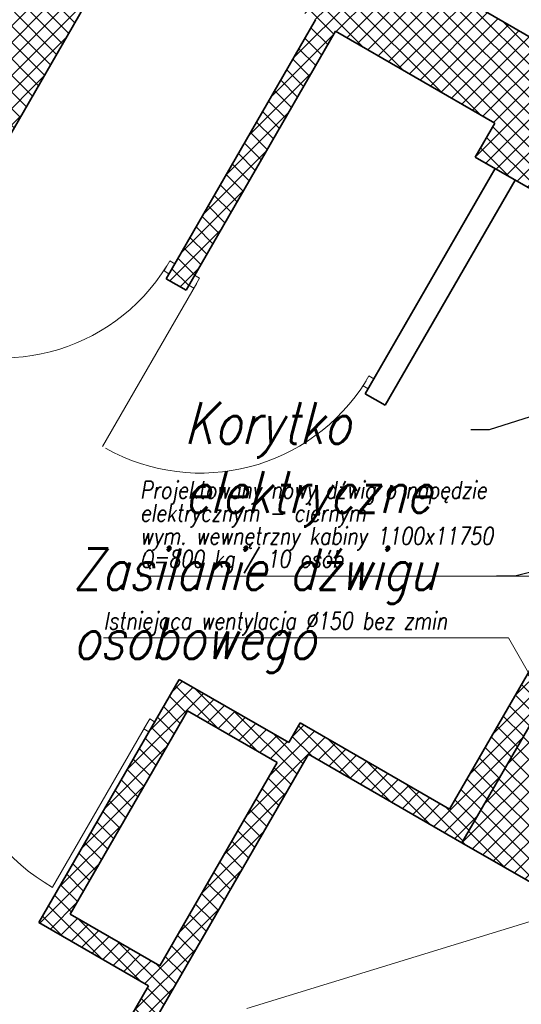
# Model space of a CAD drawing. Header units: millimetres. Extents: x 558 to 24967, y -5755 to 3551.
# Tile 4 of 36: x 22978 to 23196, y 2613 to 3041. Entities that reach past the tile are written whole.
import ezdxf
from ezdxf import colors
from ezdxf.entities.mleader import LeaderData, LeaderLine
from ezdxf.enums import TextEntityAlignment as Align
from ezdxf.math import Vec2, Vec3

# ---------------------------------------------------------------- set-up
doc = ezdxf.new("R2010")
doc.units = ezdxf.units.MM
doc.layers.add('FBThlon- Gniazda wtykowe', color=1, linetype='Continuous')
doc.layers.add('FBThlon- Trasy elek.', color=84, linetype='Continuous')
for name, color, linetype, lineweight in [('K_Grube', 252, 'Continuous', 35), ('K_Kreskowanie', 252, 'Continuous', 5), ('K_Opis_zmienny', 252, 'Continuous', 13), ('K_Stolarka', 252, 'Continuous', 15)]:
    doc.layers.add(name, color=color, linetype=linetype, lineweight=lineweight)
doc.styles.add('FBThlon - uziom opis', font='romans.shx', dxfattribs={"width": 0.8, "oblique": 15})
doc.styles.add('Zwykły 50', font='romans.shx', dxfattribs={"width": 0.8, "oblique": 10, "height": 7.5})

msp = doc.modelspace()

# ---------------------------------------------------------------- hatches: boundary and pattern name
at = {"layer": 'K_Kreskowanie', "ltscale": 5}
h = msp.add_hatch(dxfattribs=at)
h.set_pattern_fill('ANSI37', color=256, scale=1.6)
h.set_pattern_definition([(45, (2962.861, -2454.189), (-3.5921024, 3.5921024), []), (135, (2962.861, -2454.189), (-3.5921024, -3.5921024), [])])
h.paths.add_polyline_path([(23007.059, 3098.317), (22767.559, 2683.491), (22861.955, 2628.991), (22866.955, 2637.651), (22828.85, 2659.651), (22842.85, 2683.9), (22808.209, 2703.9), (22875.301, 2820.107), (22954.976, 2774.107), (22959.976, 2782.767), (22880.301, 2828.767), (23028.709, 3085.817), (23106.652, 3040.817), (23041.652, 2928.234), (23050.312, 2923.234), (23115.312, 3035.817), (23184.594, 2995.817), (23176.094, 2981.095), (23202.075, 2966.095), (23210.575, 2980.817), (23298.909, 2929.817), (23164.909, 2697.722), (23099.957, 2735.222), (23094.957, 2726.562), (23047.326, 2754.062), (22986.326, 2648.407), (23033.957, 2620.907), (22999.457, 2561.151), (22944.898, 2592.651), (22939.898, 2583.991), (23094.05, 2494.991), (23099.05, 2503.651), (23008.118, 2556.151), (23103.618, 2721.562), (23170.302, 2683.062), (23309.302, 2923.817), (23369.923, 2888.817), (23389.923, 2923.458), (23179.479, 3044.958), (23208.979, 3096.053), (23176.07, 3115.053), (23146.57, 3063.958), (23008.872, 3143.458), (22988.872, 3108.817)])
h.paths.add_polyline_path([(23038.957, 2629.567), (22999.986, 2652.067), (23050.986, 2740.402), (23089.957, 2717.902)], flags=16)
h.paths.add_polyline_path([(22803.209, 2695.24), (22829.19, 2680.24), (22820.19, 2664.651), (22794.209, 2679.651)], flags=16)
h = msp.add_hatch(dxfattribs=at)
h.set_pattern_fill('ANSI37', color=256, scale=1.6)
h.set_pattern_definition([(45, (3090.788, 2977.9395), (-3.5921024, 3.5921024), []), (135, (3090.788, 2977.9395), (-3.5921024, -3.5921024), [])])
h.paths.add_polyline_path([(23314.792, 2903.327), (23362.423, 2875.827), (23369.923, 2888.817), (23309.302, 2923.817), (23170.302, 2683.062), (23350.435, 2579.062), (23489.435, 2819.817), (23467.784, 2832.317), (23460.284, 2819.327), (23468.944, 2814.327), (23352.944, 2613.409), (23198.792, 2702.409)])

# ---------------------------------------------------------------- linework, layer by layer
at = {"layer": 'K_Grube', "ltscale": 5}
for p, q in [((22880.301, 2828.767), (23028.709, 3085.817)), ((23179.479, 3044.958), (23389.923, 2923.458)), ((23041.652, 2928.234), (23106.652, 3040.817)), ((23050.312, 2923.234), (23115.312, 3035.817)), ((23115.312, 3035.817), (23184.594, 2995.817)), ((23176.094, 2981.095), (23184.594, 2995.817)), ((23176.094, 2981.095), (23202.075, 2966.095)), ((23128.254, 2878.234), (23184.754, 2976.095)), ((23136.914, 2873.234), (23193.414, 2971.095)), ((23050.312, 2923.234), (23041.652, 2928.234)), ((23164.909, 2697.722), (23298.909, 2929.817)), ((23170.302, 2683.062), (23309.302, 2923.817)), ((23136.914, 2873.234), (23128.254, 2878.234)), ((22986.326, 2648.407), (23047.326, 2754.062)), ((23047.326, 2754.062), (23094.957, 2726.562)), ((22999.986, 2652.067), (23050.986, 2740.402)), ((23050.986, 2740.402), (23089.957, 2717.902)), ((23094.957, 2726.562), (23099.957, 2735.222)), ((23099.957, 2735.222), (23164.909, 2697.722)), ((23008.118, 2556.151), (23103.618, 2721.562)), ((23038.957, 2629.567), (23089.957, 2717.902)), ((23103.618, 2721.562), (23170.302, 2683.062)), ((23350.435, 2579.062), (23170.302, 2683.062)), ((22999.986, 2652.067), (23038.957, 2629.567)), ((22986.326, 2648.407), (23033.957, 2620.907)), ((22999.457, 2561.151), (23033.957, 2620.907))]:
    msp.add_line(p, q, dxfattribs=at)
at = {"layer": 'K_Opis_zmienny'}
for p, q in [((23030.313, 2798.932), (23205.885, 2798.932)), ((23014.467, 2772.059), (23190.511, 2772.059)), ((23190.511, 2772.059), (23226.112, 2709.729)), ((23076.714, 2610.964), (23288.133, 2676.028))]:
    msp.add_line(p, q, dxfattribs=at)
at = {"layer": 'K_Stolarka', "ltscale": 5}
for p, q in [((23043.237, 2935.979), (23040.737, 2931.649)), ((23045.402, 2934.729), (23043.237, 2935.979)), ((23040.737, 2931.649), (23042.902, 2930.399)), ((23056.227, 2928.479), (23053.727, 2924.149)), ((23054.062, 2929.729), (23056.227, 2928.479)), ((23054.977, 2926.314), (23013.977, 2855.3)), ((23053.727, 2924.149), (23051.562, 2925.399)), ((23129.839, 2885.979), (23127.339, 2881.649)), ((23132.004, 2884.729), (23129.839, 2885.979)), ((23127.339, 2881.649), (23129.504, 2880.399)), ((23034.503, 2736.852), (23032.003, 2732.522)), ((23036.668, 2735.602), (23034.503, 2736.852)), ((23033.253, 2734.687), (22992.253, 2663.673)), ((23032.003, 2732.522), (23034.168, 2731.272))]:
    msp.add_line(p, q, dxfattribs=at)
for centre, radius, start, end in [((22970.043, 2978.373), 84.625, 240.73421, 328.22722), ((23056.646, 2928.373), 84.625, 240.73421, 328.22722), ((23034.191, 2737.163), 84.615, 151.76996, 240.28835)]:
    msp.add_arc(centre, radius, start, end, dxfattribs=at)

# ---------------------------------------------------------------- texts
at = {"layer": 'K_Opis_zmienny', "style": 'Zwykły 50', "oblique": 10, "width": 0.8}
for s, p in [('Projektowany nowy dźwig o napędzie', (23030.313, 2836.432)), ('elektrycznym - ciernym', (23030.313, 2826.432)), ('wym. wewnętrzny kabiny 1100x11750', (23030.313, 2816.432)), ('Q=800 kg / 10 osób', (23030.313, 2806.432)), ('Istniejąca wentylacja %%c150 bez zmin', (23014.467, 2779.559))]:
    msp.add_text(s, height=7.5, dxfattribs=at).set_placement(p, align=Align.MIDDLE_LEFT)

# ---------------------------------------------------------------- leaders
at = {"layer": 'FBThlon- Gniazda wtykowe'}
ml = msp.add_multileader_mtext('Standard', dxfattribs=at)
ml.set_content('Zasilanie dźwigu osobowego', style='FBThlon - uziom opis')
ml.set_leader_properties()
ml.build(insert=Vec2(0, 0))
ml.multileader.update_dxf_attribs({"arrow_head_size": 10})
ctx = ml.context
ctx.base_point, ctx.char_height, ctx.arrow_head_size, ctx.plane_origin = Vec3(22999.067, 2798.932), 18, 10, Vec3(23306.182, 2656.529)
notes = []
notes.append((ctx, [(0, (1, 1, 0), (23193.277, 2798.932), (-1, 0), 8, [(0, [(23280.074, 2821.03), (23193.277, 2798.932)], 0, [])])]))
ctx.mtext.insert, ctx.mtext.width, ctx.mtext.flow_direction = Vec3(23001.067, 2810.932), 257.82455, 5
at = {"layer": 'FBThlon- Trasy elek.', "color": 6}
ml = msp.add_multileader_mtext('Standard', dxfattribs=at)
ml.set_content('Korytko\\Pelektryczne', style='FBThlon - uziom opis')
ml.set_leader_properties()
ml.build(insert=Vec2(0, 0))
ml.multileader.update_dxf_attribs({"arrow_head_size": 10})
ctx = ml.context
ctx.base_point, ctx.char_height, ctx.arrow_head_size, ctx.plane_origin = Vec3(23047.535, 2862.516), 18, 10, Vec3(23296.658, 2718.196)
notes.append((ctx, [(0, (1, 1, 0), (23182.088, 2862.516), (-1, 0), 8, [(0, [(23270.55, 2890.697), (23182.088, 2862.516)], 0, [])])]))
ctx.mtext.insert, ctx.mtext.width, ctx.mtext.flow_direction = Vec3(23049.535, 2874.516), 257.82455, 5
for ctx, leaders in notes:
    for number, flags, end, landing, length, lines in leaders:
        leader = LeaderData()
        leader.index, (leader.has_last_leader_line, leader.has_dogleg_vector, leader.attachment_direction) = number, flags
        leader.last_leader_point, leader.dogleg_vector, leader.dogleg_length = Vec3(end), Vec3(landing), length
        for number, points, colour, breaks in lines:
            line = LeaderLine()
            line.index, line.vertices, line.color, line.breaks = number, Vec3.list(points), colors.encode_raw_color(colour), breaks
            leader.lines.append(line)
        ctx.leaders.append(leader)

doc.saveas('drawing.dxf')
